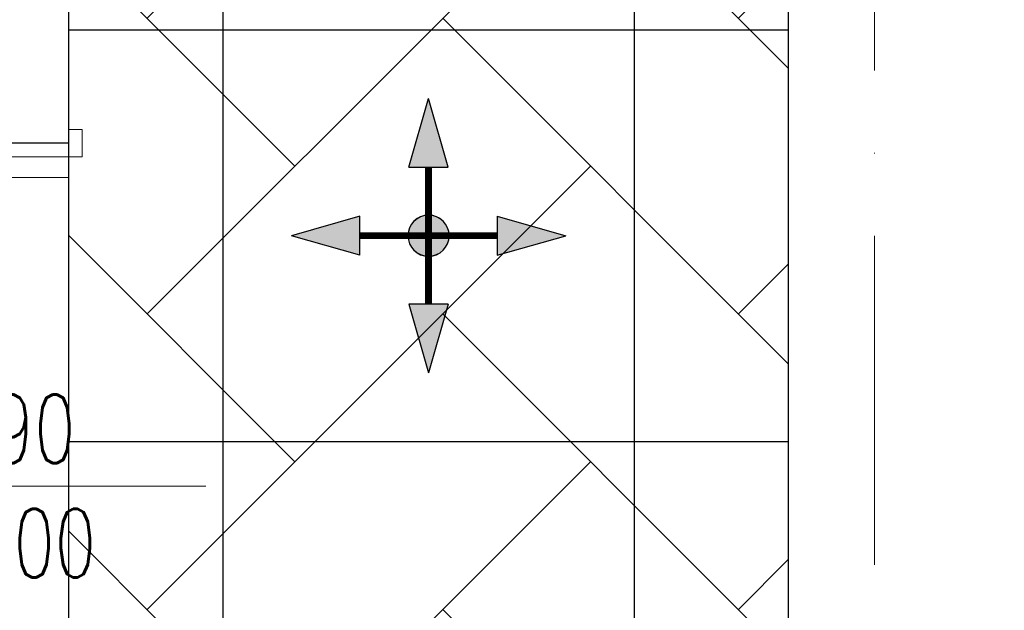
# Model space of a CAD drawing. Header units: millimetres. Extents: x -2074 to 12588, y -3630 to 101167.
# Tile 239 of 256: x 6045 to 6189, y -1566 to -1480. Entities that reach past the tile are written whole.
import ezdxf

# ---------------------------------------------------------------- set-up
doc = ezdxf.new("R2010")
doc.units = ezdxf.units.MM
doc.linetypes.add('ACAD_ISO10W100', pattern=[18, 12, -3, 0, -3])
doc.linetypes.add('DASHED', pattern=[19.05, 12.7, -6.35])
for name, color, linetype, lineweight in [('SelinAr_BUD_drzwi okna', 7, 'Continuous', 18), ('SelinAr_BUD_drzwi okna znaczniki', 7, 'Continuous', 18), ('SelinAr_BUD_osie', 8, 'ACAD_ISO10W100', 18), ('SelinAr_BUD_sufit szraf', 8, 'Continuous', 18), ('SelinAr_BUD_ściany', 7, 'Continuous', 25)]:
    doc.layers.add(name, color=color, linetype=linetype, lineweight=lineweight)
doc.layers.add('SelinAr_BUD_sufit', color=7, linetype='Continuous')
doc.styles.add('JACEK_07', font='SIMPLEX.SHX', dxfattribs={"width": 0.7})

# ---------------------------------------------------------------- blocks, each defined once
blk = doc.blocks.new('*U392')
at = {"ltscale": 4}
blk.add_line((0, 50), (0, -1730), dxfattribs=at)
blk = doc.blocks.new('*U398')
for points in [[(-2, 5), (0, 5), (0, -5), (-2, -5), (-2, -7), (2, -7), (2, -5), (2, 7), (-2, 7), (-2, 5)], [(102, 5), (100, 5), (100, -5), (102, -5), (102, -7), (98, -7), (98, -5), (98, 7), (102, 7), (102, 5)], [(2, -5), (5, -5), (5, 5), (2, 5)], [(98, -5), (95, -5), (95, 5), (98, 5)]]:
    blk.add_lwpolyline(points)
blk.add_lwpolyline([(4, -7), (4, -10), (6, -10), (6, -100), (4, -100), (4, -103), (2, -103), (2, -7)], close=True)
at = {"linetype": 'DASHED'}
blk.add_arc((2, -7), 96, 270, 0, dxfattribs=at)
at = {"layer": 'SelinAr_BUD_drzwi okna znaczniki'}
blk.add_lwpolyline([(50, 25), (50, -25)], dxfattribs=at)
at = {"layer": 'SelinAr_BUD_drzwi okna znaczniki', "insert": (50, 0), "char_height": 10, "width": 10, "attachment_point": 5, "rotation": 90, "style": 'JACEK_07'}
blk.add_mtext('90\\P200', dxfattribs=at)
blk = doc.blocks.new('ewerwerwerwe')
at = {"layer": 'SelinAr_BUD_ściany'}
for points in [[(3197.36, 1344.74), (2979.36, 1344.74), (2979.36, 1357.24), (3042.16, 1357.24), (3042.16, 1402.24), (3052.16, 1402.24), (3052.16, 1357.24), (3157.16, 1357.24), (3157.16, 1620.24)], [(3052.16, 1620.24), (3052.16, 1502.24), (3042.16, 1502.24), (3042.16, 1512.24), (2937.16, 1512.24), (2937.16, 1522.24)]]:
    blk.add_lwpolyline(points, dxfattribs=at)
at = {"layer": 'SelinAr_BUD_drzwi okna', "linetype": 'Continuous', "lineweight": 18, "rotation": 270}
blk.add_blockref('*U398', (3047.16, 1502.24), dxfattribs=at)
at = {"layer": 'SelinAr_BUD_osie'}
blk.add_blockref('*U392', (3169.66, 2159.74), dxfattribs=at)
blk = doc.blocks.new('dsfsfsdf')
at = {"layer": 'SelinAr_BUD_sufit'}
blk.add_lwpolyline([(4052.16, -1642.76), (4157.16, -1642.76), (4157.16, -1379.76), (4052.16, -1379.76)], close=True, dxfattribs=at)
for points in [[(4074.66, -1379.76), (4074.66, -1642.76)], [(4134.66, -1379.76), (4134.66, -1642.76)], [(4052.16, -1481.26), (4157.16, -1481.26)], [(4052.16, -1541.26), (4157.16, -1541.26)]]:
    blk.add_lwpolyline(points, dxfattribs=at)
blk = doc.blocks.new('dsda')
at = {"layer": 'SelinAr_BUD_sufit', "linetype": 'Continuous', "ltscale": 0.5}
h = blk.add_hatch(color=6, dxfattribs=at)
h.paths.add_polyline_path([(5640.96, 2041.6), (5638.1, 2051.6), (5635.25, 2041.6)])
h.paths.add_polyline_path([(5648.1, 2028.74), (5658.1, 2031.6), (5648.1, 2034.45)])
blk.add_hatch(color=6, dxfattribs=at).paths.add_polyline_path([(5641.1, 2031.6, 1), (5635.1, 2031.6, 1)])
at = {"layer": 'SelinAr_BUD_sufit', "color": 6, "linetype": 'Continuous', "ltscale": 0.5}
for p, q in [((5635.25, 2041.6), (5638.1, 2051.6)), ((5640.96, 2041.6), (5638.1, 2051.6)), ((5640.96, 2041.6), (5635.25, 2041.6)), ((5648.1, 2028.74), (5648.1, 2034.45)), ((5648.1, 2034.45), (5658.1, 2031.6)), ((5648.1, 2028.74), (5658.1, 2031.6))]:
    blk.add_line(p, q, dxfattribs=at)
at = {"layer": 'SelinAr_BUD_sufit', "color": 6, "linetype": 'Continuous', "ltscale": 0.5, "const_width": 1}
for points in [[(5638.1, 2021.6), (5638.1, 2041.6)], [(5628.1, 2031.6), (5648.1, 2031.6)]]:
    blk.add_lwpolyline(points, dxfattribs=at)
at = {"layer": 'SelinAr_BUD_sufit', "color": 6, "linetype": 'Continuous', "ltscale": 0.5}
blk.add_circle((5638.1, 2031.6), 3, dxfattribs=at)

msp = doc.modelspace()

# ---------------------------------------------------------------- block references
msp.add_blockref('ewerwerwerwe', (3000, -3000))

# ---------------------------------------------------------------- next in the draw order: hatches: boundary and pattern name
at = {"layer": 'SelinAr_BUD_sufit szraf', "ltscale": 2}
h = msp.add_hatch(dxfattribs=at)
h.set_pattern_fill('AR-HBONE', color=256, scale=0.3)
h.set_pattern_definition([(45, (718.544, 9684.668), (0, 43.10523), [91.44, -30.48]), (135, (740.096, 9706.22), (4e-15, 43.10523), [91.44, -30.48])])
h.paths.add_polyline_path([(6157.157, -1379.759), (6052.157, -1379.759), (6052.157, -1642.759), (6157.157, -1642.759)])
h.paths.add_polyline_path([(6042.157, -1487.759), (5807.157, -1487.759), (5807.157, -1642.759), (6042.157, -1642.759)])
h.paths.add_polyline_path([(5797.157, -1490.259), (5567.157, -1490.259), (5567.157, -1642.759), (5797.157, -1642.759)])
h.paths.add_polyline_path([(5817.157, -1329.759), (5567.157, -1329.759), (5567.157, -1477.759), (5817.157, -1477.759)])
h.paths.add_polyline_path([(5557.157, -1442.759), (5557.157, -1209.759), (4982.157, -1209.759), (4982.157, -1642.759), (5112.157, -1642.759), (5112.157, -1542.759), (5192.157, -1542.759), (5192.157, -1382.759), (5382.157, -1382.759), (5382.157, -1442.759)])
h.paths.add_polyline_path([(6039.657, -1249.759), (5827.157, -1249.759), (5827.157, -1477.759), (6039.657, -1477.759)])
h.paths.add_polyline_path([(6157.157, -1249.759), (6052.157, -1249.759), (6052.157, -1369.759), (6157.157, -1369.759)])
h.paths.add_polyline_path([(5827.157, -914.759), (5827.157, -1019.759), (5947.157, -1019.759), (5947.157, -914.759)])
h.paths.add_polyline_path([(5952.157, -1029.759), (5827.157, -1029.759), (5827.157, -1229.759), (5952.157, -1229.759)])
h.paths.add_polyline_path([(5817.157, -914.759), (5567.157, -914.759), (5567.157, -1319.759), (5817.157, -1319.759)])
h.paths.add_polyline_path([(5557.157, -914.759), (5387.157, -914.759), (5387.157, -1199.759), (5557.157, -1199.759)])
h.paths.add_polyline_path([(5192.157, -1552.759), (5122.157, -1552.759), (5122.157, -1642.759), (5192.157, -1642.759)])
h.paths.add_polyline_path([(5374.657, -914.759), (5182.157, -914.759), (5182.157, -1199.759), (5374.657, -1199.759)])
h.paths.add_polyline_path([(5172.157, -914.759), (4982.157, -914.759), (4982.157, -1199.759), (5172.157, -1199.759)])

# ---------------------------------------------------------------- next in the draw order: block references
at = {"layer": 'SelinAr_BUD_sufit'}
msp.add_blockref('dsfsfsdf', (2000, 0), dxfattribs=at)
at = {"layer": 'SelinAr_BUD_sufit szraf', "xscale": -1}
for p, rotation in [((4073.061, -7149.363), 270), ((8136.252, 4126.846), 90)]:
    msp.add_blockref('dsda', p, dxfattribs=dict(at, rotation=rotation))

doc.saveas('drawing.dxf')
